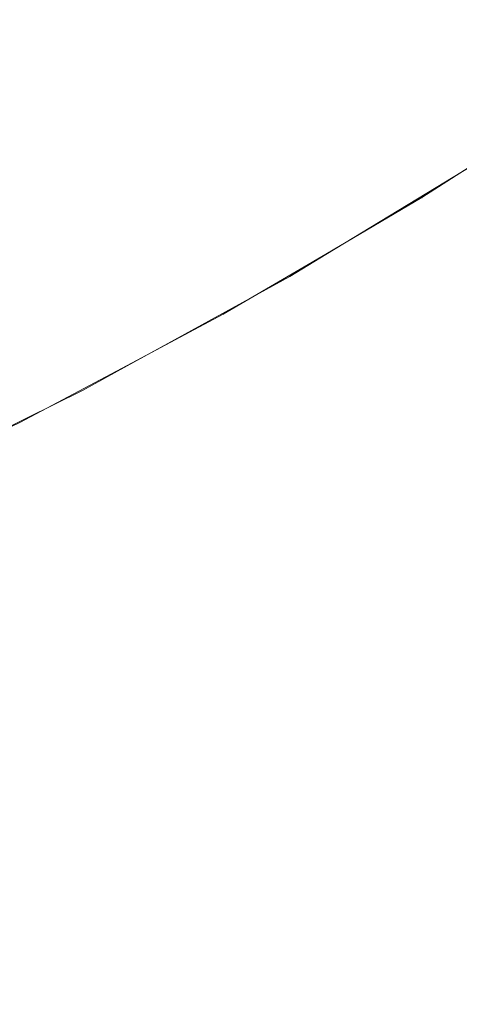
# Model space of a CAD drawing. Header units: centimetres. Extents: x -25.8 to 27.5, y 33.3 to 35.1.
# Tile 244 of 256: x 9.4971 to 9.5133, y 33.6401 to 33.6764. Entities that reach past the tile are written whole.
import ezdxf

# ---------------------------------------------------------------- set-up
doc = ezdxf.new("R2010")
doc.units = ezdxf.units.CM
doc.header["$LTSCALE"] = 2.54
doc.layers.add('Lucido design-1', color=7, linetype='Continuous')

# ---------------------------------------------------------------- blocks, each defined once
blk = doc.blocks.new('Gruppo-6-1')
at = {"color": 7, "linetype": 'Continuous', "lineweight": 9}
for points in [[(-25.69296, 35.040112, 330.586121), (-25.69296, 33.440112, 330.586121), (27.40704, 33.440112, 330.586121), (27.40704, 35.040112, 330.586121)], [(-25.69296, 35.040112, 306.619358), (-25.69296, 33.440112, 306.619358), (27.40704, 33.440112, 306.619358), (27.40704, 35.040112, 306.619358)]]:
    blk.add_3dface(points, dxfattribs=at)
for points, invisible_edges in [([(9.505583, 33.680068, 330.133712), (9.498702, 33.676029, 330.133712), (9.497709, 33.677808, 330.137298), (9.504515, 33.681802, 330.137298)], 15), ([(9.505583, 33.680068, 306.166949), (9.498702, 33.676029, 306.166949), (9.497709, 33.677808, 306.170535), (9.504515, 33.681802, 306.170535)], 15), ([(9.515195, 33.680092, 330.122516), (9.508306, 33.675646, 330.122516), (9.50748, 33.676987, 330.126315), (9.514313, 33.681397, 330.126315)], 15), ([(9.515195, 33.680092, 306.155753), (9.508306, 33.675646, 306.155753), (9.50748, 33.676987, 306.159552), (9.514313, 33.681397, 306.159552)], 15), ([(9.506572, 33.678462, 330.130049), (9.499622, 33.674383, 330.130049), (9.498702, 33.676029, 330.133712), (9.505583, 33.680068, 330.133712)], 15), ([(9.506572, 33.678462, 306.163286), (9.499622, 33.674383, 306.163286), (9.498702, 33.676029, 306.166949), (9.505583, 33.680068, 306.166949)], 15), ([(9.515988, 33.678918, 330.118658), (9.509049, 33.67444, 330.118658), (9.508306, 33.675646, 330.122516), (9.515195, 33.680092, 330.122516)], 15), ([(9.515988, 33.678918, 306.151895), (9.509049, 33.67444, 306.151895), (9.508306, 33.675646, 306.155753), (9.515195, 33.680092, 306.155753)], 15), ([(9.497709, 33.677808, 330.137298), (9.490739, 33.674106, 330.137298), (9.489755, 33.676057, 330.140799), (9.496643, 33.679715, 330.140799)], 15), ([(9.497709, 33.677808, 306.170535), (9.490739, 33.674106, 306.170535), (9.489755, 33.676057, 306.174036), (9.496643, 33.679715, 306.174036)], 15), ([(9.516691, 33.677878, 330.11475), (9.509707, 33.67337, 330.11475), (9.509049, 33.67444, 330.118658), (9.515988, 33.678918, 330.118658)], 15), ([(9.516691, 33.677878, 306.147987), (9.509707, 33.67337, 306.147987), (9.509049, 33.67444, 306.151895), (9.515988, 33.678918, 306.151895)], 15), ([(9.50748, 33.676987, 330.126315), (9.500466, 33.672871, 330.126315), (9.499622, 33.674383, 330.130049), (9.506572, 33.678462, 330.130049)], 15), ([(9.50748, 33.676987, 306.159552), (9.500466, 33.672871, 306.159552), (9.499622, 33.674383, 306.163286), (9.506572, 33.678462, 306.163286)], 15), ([(9.498702, 33.676029, 330.133712), (9.491656, 33.672287, 330.133712), (9.490739, 33.674106, 330.137298), (9.497709, 33.677808, 330.137298)], 15), ([(9.498702, 33.676029, 306.166949), (9.491656, 33.672287, 306.166949), (9.490739, 33.674106, 306.170535), (9.497709, 33.677808, 306.170535)], 15), ([(9.517304, 33.676972, 330.110796), (9.51028, 33.672439, 330.110796), (9.509707, 33.67337, 330.11475), (9.516691, 33.677878, 330.11475)], 15), ([(9.517304, 33.676972, 306.144033), (9.51028, 33.672439, 306.144033), (9.509707, 33.67337, 306.147987), (9.516691, 33.677878, 306.147987)], 15), ([(9.508306, 33.675646, 330.122516), (9.501234, 33.671496, 330.122516), (9.500466, 33.672871, 330.126315), (9.50748, 33.676987, 330.126315)], 15), ([(9.508306, 33.675646, 306.155753), (9.501234, 33.671496, 306.155753), (9.500466, 33.672871, 306.159552), (9.50748, 33.676987, 306.159552)], 15), ([(9.517824, 33.676202, 330.106805), (9.510768, 33.671647, 330.106805), (9.51028, 33.672439, 330.110796), (9.517304, 33.676972, 330.110796)], 15), ([(9.517824, 33.676202, 306.140042), (9.510768, 33.671647, 306.140042), (9.51028, 33.672439, 306.144033), (9.517304, 33.676972, 306.144033)], 15), ([(9.499622, 33.674383, 330.130049), (9.492504, 33.670603, 330.130049), (9.491656, 33.672287, 330.133712), (9.498702, 33.676029, 330.133712)], 15), ([(9.499622, 33.674383, 306.163286), (9.492504, 33.670603, 306.163286), (9.491656, 33.672287, 306.166949), (9.498702, 33.676029, 306.166949)], 15), ([(9.518252, 33.675568, 330.102782), (9.511169, 33.670996, 330.102782), (9.510768, 33.671647, 330.106805), (9.517824, 33.676202, 330.106805)], 15), ([(9.518252, 33.675568, 306.136019), (9.511169, 33.670996, 306.136019), (9.510768, 33.671647, 306.140042), (9.517824, 33.676202, 306.140042)], 15), ([(9.509049, 33.67444, 330.118658), (9.501925, 33.67026, 330.118658), (9.501234, 33.671496, 330.122516), (9.508306, 33.675646, 330.122516)], 15), ([(9.509049, 33.67444, 306.151895), (9.501925, 33.67026, 306.151895), (9.501234, 33.671496, 306.155753), (9.508306, 33.675646, 306.155753)], 15), ([(9.518588, 33.675072, 330.098735), (9.511483, 33.670486, 330.098735), (9.511169, 33.670996, 330.102782), (9.518252, 33.675568, 330.102782)], 15), ([(9.518588, 33.675072, 306.131972), (9.511483, 33.670486, 306.131972), (9.511169, 33.670996, 306.136019), (9.518252, 33.675568, 306.136019)], 15), ([(9.51883, 33.674713, 330.094671), (9.511709, 33.670118, 330.094671), (9.511483, 33.670486, 330.098735), (9.518588, 33.675072, 330.098735)], 15), ([(9.51883, 33.674713, 306.127908), (9.511709, 33.670118, 306.127908), (9.511483, 33.670486, 306.131972), (9.518588, 33.675072, 306.131972)], 15), ([(9.518979, 33.674493, 330.090596), (9.511849, 33.669891, 330.090596), (9.511709, 33.670118, 330.094671), (9.51883, 33.674713, 330.094671)], 15), ([(9.518979, 33.674493, 306.123833), (9.511849, 33.669891, 306.123833), (9.511709, 33.670118, 306.127908), (9.51883, 33.674713, 306.127908)], 15), ([(9.500466, 33.672871, 330.126315), (9.493284, 33.669057, 330.126315), (9.492504, 33.670603, 330.130049), (9.499622, 33.674383, 330.130049)], 15), ([(9.500466, 33.672871, 306.159552), (9.493284, 33.669057, 306.159552), (9.492504, 33.670603, 306.163286), (9.499622, 33.674383, 306.163286)], 15), ([(9.509707, 33.67337, 330.11475), (9.502538, 33.669163, 330.11475), (9.501925, 33.67026, 330.118658), (9.509049, 33.67444, 330.118658)], 15), ([(9.509707, 33.67337, 306.147987), (9.502538, 33.669163, 306.147987), (9.501925, 33.67026, 306.151895), (9.509049, 33.67444, 306.151895)], 15), ([(9.519034, 33.674411, 330.086667), (9.511901, 33.669807, 330.086667), (9.511849, 33.669891, 330.090596), (9.518979, 33.674493, 330.090596)], 15), ([(9.519034, 33.674411, 306.119903), (9.511901, 33.669807, 306.119903), (9.511849, 33.669891, 306.123833), (9.518979, 33.674493, 306.123833)], 15), ([(9.5155, 33.672128, 330.086121), (9.511901, 33.669806, 330.086121), (9.511901, 33.669807, 330.086667), (9.519034, 33.674411, 330.086667)], 14), ([(9.5155, 33.672128, 306.119358), (9.511901, 33.669806, 306.119358), (9.511901, 33.669807, 306.119903), (9.519034, 33.674411, 306.119903)], 14), ([(9.519046, 33.674394, 305.917386), (9.511912, 33.66979, 305.917386), (9.511901, 33.669806, 305.919358), (9.5155, 33.672128, 305.919358)], 11), ([(9.519135, 33.674263, 305.913398), (9.511995, 33.669655, 305.913398), (9.511912, 33.66979, 305.917386), (9.519046, 33.674394, 305.917386)], 15), ([(9.519313, 33.673999, 305.909413), (9.512161, 33.669384, 305.909413), (9.511995, 33.669655, 305.913398), (9.519135, 33.674263, 305.913398)], 15), ([(9.51958, 33.673604, 305.905439), (9.512412, 33.668977, 305.905439), (9.512161, 33.669384, 305.909413), (9.519313, 33.673999, 305.909413)], 15), ([(9.519937, 33.673075, 305.901482), (9.512746, 33.668435, 305.901482), (9.512412, 33.668977, 305.905439), (9.51958, 33.673604, 305.905439)], 15), ([(9.51028, 33.672439, 330.110796), (9.503071, 33.668209, 330.110796), (9.502538, 33.669163, 330.11475), (9.509707, 33.67337, 330.11475)], 15), ([(9.51028, 33.672439, 306.144033), (9.503071, 33.668209, 306.144033), (9.502538, 33.669163, 306.147987), (9.509707, 33.67337, 306.147987)], 15), ([(9.520383, 33.672416, 305.897548), (9.513164, 33.667756, 305.897548), (9.512746, 33.668435, 305.901482), (9.519937, 33.673075, 305.901482)], 15), ([(9.501234, 33.671496, 330.122516), (9.493993, 33.66765, 330.122516), (9.493284, 33.669057, 330.126315), (9.500466, 33.672871, 330.126315)], 15), ([(9.501234, 33.671496, 306.155753), (9.493993, 33.66765, 306.155753), (9.493284, 33.669057, 306.159552), (9.500466, 33.672871, 306.159552)], 15), ([(9.510768, 33.671647, 330.106805), (9.503524, 33.667397, 330.106805), (9.503071, 33.668209, 330.110796), (9.51028, 33.672439, 330.110796)], 15), ([(9.510768, 33.671647, 306.140042), (9.503524, 33.667397, 306.140042), (9.503071, 33.668209, 306.144033), (9.51028, 33.672439, 306.144033)], 15), ([(9.520918, 33.671624, 305.893645), (9.513664, 33.666943, 305.893645), (9.513164, 33.667756, 305.897548), (9.520383, 33.672416, 305.897548)], 15), ([(9.511901, 33.669806, 330.086121), (9.5155, 33.672128, 330.086121), (9.5145, 33.671434, 329.886121)], 10), ([(9.511901, 33.669806, 306.119358), (9.5155, 33.672128, 306.119358), (9.5155, 33.672128, 305.919358), (9.511901, 33.669806, 305.919358)], 10), ([(9.511169, 33.670996, 330.102782), (9.503897, 33.666729, 330.102782), (9.503524, 33.667397, 330.106805), (9.510768, 33.671647, 330.106805)], 15), ([(9.511169, 33.670996, 306.136019), (9.503897, 33.666729, 306.136019), (9.503524, 33.667397, 306.140042), (9.510768, 33.671647, 306.140042)], 15), ([(9.501925, 33.67026, 330.118658), (9.494631, 33.666386, 330.118658), (9.493993, 33.66765, 330.122516), (9.501234, 33.671496, 330.122516)], 15), ([(9.501925, 33.67026, 306.151895), (9.494631, 33.666386, 306.151895), (9.493993, 33.66765, 306.155753), (9.501234, 33.671496, 306.155753)], 15), ([(9.508365, 33.667711, 329.886121), (9.5145, 33.671434, 329.886121), (9.51451, 33.671417, 329.884149), (9.50705, 33.66689, 329.884149)], 14), ([(9.514595, 33.671284, 329.880161), (9.507129, 33.666753, 329.880161), (9.50705, 33.66689, 329.884149), (9.51451, 33.671417, 329.884149)], 15), ([(9.514766, 33.671016, 329.876176), (9.507288, 33.666478, 329.876176), (9.507129, 33.666753, 329.880161), (9.514595, 33.671284, 329.880161)], 15), ([(9.511901, 33.669806, 330.086121), (9.5145, 33.671434, 329.886121), (9.508365, 33.667711, 329.886121)], 9), ([(9.511483, 33.670486, 330.098735), (9.504189, 33.666206, 330.098735), (9.503897, 33.666729, 330.102782), (9.511169, 33.670996, 330.102782)], 15), ([(9.511483, 33.670486, 306.131972), (9.504189, 33.666206, 306.131972), (9.503897, 33.666729, 306.136019), (9.511169, 33.670996, 306.136019)], 15), ([(9.515023, 33.670613, 329.872202), (9.507527, 33.666064, 329.872202), (9.507288, 33.666478, 329.876176), (9.514766, 33.671016, 329.876176)], 15), ([(9.515365, 33.670075, 329.868245), (9.507845, 33.665512, 329.868245), (9.507527, 33.666064, 329.872202), (9.515023, 33.670613, 329.872202)], 15), ([(9.502538, 33.669163, 330.11475), (9.495196, 33.665264, 330.11475), (9.494631, 33.666386, 330.118658), (9.501925, 33.67026, 330.118658)], 15), ([(9.502538, 33.669163, 306.147987), (9.495196, 33.665264, 306.147987), (9.494631, 33.666386, 306.151895), (9.501925, 33.67026, 306.151895)], 15), ([(9.511709, 33.670118, 330.094671), (9.5044, 33.665829, 330.094671), (9.504189, 33.666206, 330.098735), (9.511483, 33.670486, 330.098735)], 15), ([(9.511709, 33.670118, 306.127908), (9.5044, 33.665829, 306.127908), (9.504189, 33.666206, 306.131972), (9.511483, 33.670486, 306.131972)], 15), ([(9.511849, 33.669891, 330.090596), (9.50453, 33.665597, 330.090596), (9.5044, 33.665829, 330.094671), (9.511709, 33.670118, 330.094671)], 15), ([(9.511849, 33.669891, 306.123833), (9.50453, 33.665597, 306.123833), (9.5044, 33.665829, 306.127908), (9.511709, 33.670118, 306.127908)], 15), ([(9.511901, 33.669807, 330.086667), (9.504578, 33.66551, 330.086667), (9.50453, 33.665597, 330.090596), (9.511849, 33.669891, 330.090596)], 15), ([(9.511901, 33.669807, 306.119903), (9.504578, 33.66551, 306.119903), (9.50453, 33.665597, 306.123833), (9.511849, 33.669891, 306.123833)], 15), ([(9.508356, 33.667726, 330.086121), (9.504579, 33.665509, 330.086121), (9.504578, 33.66551, 330.086667), (9.511901, 33.669807, 330.086667)], 14), ([(9.508356, 33.667726, 306.119358), (9.504579, 33.665509, 306.119358), (9.504578, 33.66551, 306.119903), (9.511901, 33.669807, 306.119903)], 14), ([(9.515793, 33.669403, 329.864311), (9.508244, 33.664822, 329.864311), (9.507845, 33.665512, 329.868245), (9.515365, 33.670075, 329.868245)], 15), ([(9.511901, 33.669807, 330.086667), (9.511901, 33.669806, 330.086121), (9.508356, 33.667726, 330.086121)], 9), ([(9.511901, 33.669807, 306.119903), (9.511901, 33.669806, 306.119358), (9.508356, 33.667726, 306.119358)], 9), ([(9.508365, 33.667711, 329.886121), (9.508356, 33.667726, 330.086121), (9.511901, 33.669806, 330.086121)], 9), ([(9.508356, 33.667726, 305.919358), (9.511901, 33.669806, 305.919358), (9.511912, 33.66979, 305.917386)], 10), ([(9.511901, 33.669806, 305.919358), (9.508356, 33.667726, 305.919358), (9.508356, 33.667726, 306.119358), (9.511901, 33.669806, 306.119358)], 10), ([(9.511912, 33.66979, 305.917386), (9.504588, 33.665492, 305.917386), (9.504579, 33.665509, 305.919358), (9.508356, 33.667726, 305.919358)], 11), ([(9.511995, 33.669655, 305.913398), (9.504666, 33.665354, 305.913398), (9.504588, 33.665492, 305.917386), (9.511912, 33.66979, 305.917386)], 15), ([(9.512161, 33.669384, 305.909413), (9.504821, 33.665076, 305.909413), (9.504666, 33.665354, 305.913398), (9.511995, 33.669655, 305.913398)], 15), ([(9.503071, 33.668209, 330.110796), (9.495689, 33.664288, 330.110796), (9.495196, 33.665264, 330.11475), (9.502538, 33.669163, 330.11475)], 15), ([(9.503071, 33.668209, 306.144033), (9.495689, 33.664288, 306.144033), (9.495196, 33.665264, 306.147987), (9.502538, 33.669163, 306.147987)], 15), ([(9.512412, 33.668977, 305.905439), (9.505054, 33.664659, 305.905439), (9.504821, 33.665076, 305.909413), (9.512161, 33.669384, 305.909413)], 15), ([(9.516307, 33.668598, 329.860408), (9.508721, 33.663995, 329.860408), (9.508244, 33.664822, 329.864311), (9.515793, 33.669403, 329.864311)], 15), ([(9.512746, 33.668435, 305.901482), (9.505365, 33.664103, 305.901482), (9.505054, 33.664659, 305.905439), (9.512412, 33.668977, 305.905439)], 15), ([(9.513164, 33.667756, 305.897548), (9.505753, 33.663408, 305.897548), (9.505365, 33.664103, 305.901482), (9.512746, 33.668435, 305.901482)], 15), ([(9.516904, 33.66766, 329.856541), (9.509278, 33.663031, 329.856541), (9.508721, 33.663995, 329.860408), (9.516307, 33.668598, 329.860408)], 15), ([(9.503524, 33.667397, 330.106805), (9.496107, 33.663458, 330.106805), (9.495689, 33.664288, 330.110796), (9.503071, 33.668209, 330.110796)], 15), ([(9.503524, 33.667397, 306.140042), (9.496107, 33.663458, 306.140042), (9.495689, 33.664288, 306.144033), (9.503071, 33.668209, 306.144033)], 15), ([(9.504579, 33.665509, 330.086121), (9.508356, 33.667726, 330.086121), (9.50704, 33.666907, 329.886121)], 10), ([(9.504579, 33.665509, 306.119358), (9.508356, 33.667726, 306.119358), (9.508356, 33.667726, 305.919358), (9.504579, 33.665509, 305.919358)], 10), ([(9.513664, 33.666943, 305.893645), (9.506219, 33.662574, 305.893645), (9.505753, 33.663408, 305.897548), (9.513164, 33.667756, 305.897548)], 15), ([(9.508356, 33.667726, 330.086121), (9.508365, 33.667711, 329.886121), (9.50704, 33.666907, 329.886121)], 9), ([(9.50705, 33.66689, 329.884149), (9.50704, 33.666907, 329.886121), (9.508365, 33.667711, 329.886121)], 9), ([(9.517586, 33.666589, 329.852718), (9.509912, 33.661933, 329.852718), (9.509278, 33.663031, 329.856541), (9.516904, 33.66766, 329.856541)], 15), ([(9.503897, 33.666729, 330.102782), (9.496452, 33.662775, 330.102782), (9.496107, 33.663458, 330.106805), (9.503524, 33.667397, 330.106805)], 15), ([(9.503897, 33.666729, 306.136019), (9.496452, 33.662775, 306.136019), (9.496107, 33.663458, 306.140042), (9.503524, 33.667397, 306.140042)], 15), ([(9.501047, 33.663619, 329.886121), (9.50704, 33.666907, 329.886121), (9.50705, 33.66689, 329.884149), (9.499399, 33.662693, 329.884149)], 14), ([(9.504579, 33.665509, 330.086121), (9.50704, 33.666907, 329.886121), (9.501047, 33.663619, 329.886121)], 9), ([(9.514248, 33.665996, 305.889778), (9.506761, 33.661602, 305.889778), (9.506219, 33.662574, 305.893645), (9.513664, 33.666943, 305.893645)], 15), ([(9.504189, 33.666206, 330.098735), (9.496721, 33.66224, 330.098735), (9.496452, 33.662775, 330.102782), (9.503897, 33.666729, 330.102782)], 15), ([(9.504189, 33.666206, 306.131972), (9.496721, 33.66224, 306.131972), (9.496452, 33.662775, 306.136019), (9.503897, 33.666729, 306.136019)], 15), ([(9.507129, 33.666753, 329.880161), (9.499472, 33.662552, 329.880161), (9.499399, 33.662693, 329.884149), (9.50705, 33.66689, 329.884149)], 15), ([(9.507288, 33.666478, 329.876176), (9.499619, 33.66227, 329.876176), (9.499472, 33.662552, 329.880161), (9.507129, 33.666753, 329.880161)], 15), ([(9.518351, 33.665389, 329.848945), (9.510624, 33.6607, 329.848945), (9.509912, 33.661933, 329.852718), (9.517586, 33.666589, 329.852718)], 15), ([(9.5044, 33.665829, 330.094671), (9.496916, 33.661854, 330.094671), (9.496721, 33.66224, 330.098735), (9.504189, 33.666206, 330.098735)], 15), ([(9.5044, 33.665829, 306.127908), (9.496916, 33.661854, 306.127908), (9.496721, 33.66224, 306.131972), (9.504189, 33.666206, 306.131972)], 15), ([(9.507527, 33.666064, 329.872202), (9.499839, 33.661846, 329.872202), (9.499619, 33.66227, 329.876176), (9.507288, 33.666478, 329.876176)], 15), ([(9.50453, 33.665597, 330.090596), (9.497036, 33.661616, 330.090596), (9.496916, 33.661854, 330.094671), (9.5044, 33.665829, 330.094671)], 15), ([(9.50453, 33.665597, 306.123833), (9.497036, 33.661616, 306.123833), (9.496916, 33.661854, 306.127908), (9.5044, 33.665829, 306.127908)], 15), ([(9.507845, 33.665512, 329.868245), (9.500134, 33.661281, 329.868245), (9.499839, 33.661846, 329.872202), (9.507527, 33.666064, 329.872202)], 15), ([(9.514913, 33.664915, 305.885955), (9.50738, 33.660495, 305.885955), (9.506761, 33.661602, 305.889778), (9.514248, 33.665996, 305.889778)], 15), ([(9.504578, 33.66551, 330.086667), (9.49708, 33.661528, 330.086667), (9.497036, 33.661616, 330.090596), (9.50453, 33.665597, 330.090596)], 15), ([(9.504578, 33.66551, 306.119903), (9.49708, 33.661528, 306.119903), (9.497036, 33.661616, 306.123833), (9.50453, 33.665597, 306.123833)], 15), ([(9.501042, 33.663631, 330.086121), (9.497081, 33.661527, 330.086121), (9.49708, 33.661528, 330.086667), (9.504578, 33.66551, 330.086667)], 14), ([(9.501042, 33.663631, 306.119358), (9.497081, 33.661527, 306.119358), (9.49708, 33.661528, 306.119903), (9.504578, 33.66551, 306.119903)], 14), ([(9.504588, 33.665492, 305.917386), (9.49709, 33.661509, 305.917386), (9.497081, 33.661527, 305.919358), (9.501042, 33.663631, 305.919358)], 11), ([(9.504666, 33.665354, 305.913398), (9.497161, 33.661368, 305.913398), (9.49709, 33.661509, 305.917386), (9.504588, 33.665492, 305.917386)], 15), ([(9.508244, 33.664822, 329.864311), (9.500501, 33.660574, 329.864311), (9.500134, 33.661281, 329.868245), (9.507845, 33.665512, 329.868245)], 15), ([(9.504578, 33.66551, 330.086667), (9.504579, 33.665509, 330.086121), (9.501042, 33.663631, 330.086121)], 9), ([(9.504578, 33.66551, 306.119903), (9.504579, 33.665509, 306.119358), (9.501042, 33.663631, 306.119358)], 9), ([(9.501047, 33.663619, 329.886121), (9.501042, 33.663631, 330.086121), (9.504579, 33.665509, 330.086121)], 9), ([(9.501042, 33.663631, 305.919358), (9.504579, 33.665509, 305.919358), (9.504588, 33.665492, 305.917386)], 10), ([(9.504579, 33.665509, 305.919358), (9.501042, 33.663631, 305.919358), (9.501042, 33.663631, 306.119358), (9.504579, 33.665509, 306.119358)], 10), ([(9.504821, 33.665076, 305.909413), (9.497304, 33.661084, 305.909413), (9.497161, 33.661368, 305.913398), (9.504666, 33.665354, 305.913398)], 15), ([(9.519198, 33.664059, 329.845228), (9.511412, 33.659335, 329.845228), (9.510624, 33.6607, 329.848945), (9.518351, 33.665389, 329.848945)], 15), ([(9.505054, 33.664659, 305.905439), (9.497519, 33.660658, 305.905439), (9.497304, 33.661084, 305.909413), (9.504821, 33.665076, 305.909413)], 15), ([(9.508721, 33.663995, 329.860408), (9.500942, 33.659727, 329.860408), (9.500501, 33.660574, 329.864311), (9.508244, 33.664822, 329.864311)], 15), ([(9.515659, 33.663703, 305.882182), (9.508074, 33.659252, 305.882182), (9.50738, 33.660495, 305.885955), (9.514913, 33.664915, 305.885955)], 15), ([(9.505365, 33.664103, 305.901482), (9.497806, 33.660088, 305.901482), (9.497519, 33.660658, 305.905439), (9.505054, 33.664659, 305.905439)], 15), ([(9.505753, 33.663408, 305.897548), (9.498165, 33.659377, 305.897548), (9.497806, 33.660088, 305.901482), (9.505365, 33.664103, 305.901482)], 15), ([(9.520126, 33.662603, 329.841573), (9.512275, 33.657839, 329.841573), (9.511412, 33.659335, 329.845228), (9.519198, 33.664059, 329.845228)], 15), ([(9.509278, 33.663031, 329.856541), (9.501456, 33.65874, 329.856541), (9.500942, 33.659727, 329.860408), (9.508721, 33.663995, 329.860408)], 15), ([(9.516486, 33.662361, 305.878465), (9.508843, 33.657876, 305.878465), (9.508074, 33.659252, 305.882182), (9.515659, 33.663703, 305.882182)], 15), ([(9.497081, 33.661527, 330.086121), (9.501042, 33.663631, 330.086121), (9.49939, 33.66271, 329.886121)], 10), ([(9.497081, 33.661527, 306.119358), (9.501042, 33.663631, 306.119358), (9.501042, 33.663631, 305.919358), (9.497081, 33.661527, 305.919358)], 10), ([(9.506219, 33.662574, 305.893645), (9.498595, 33.658524, 305.893645), (9.498165, 33.659377, 305.897548), (9.505753, 33.663408, 305.897548)], 15), ([(9.501042, 33.663631, 330.086121), (9.501047, 33.663619, 329.886121), (9.49939, 33.66271, 329.886121)], 9), ([(9.499399, 33.662693, 329.884149), (9.49939, 33.66271, 329.886121), (9.501047, 33.663619, 329.886121)], 9), ([(9.509912, 33.661933, 329.852718), (9.502042, 33.657615, 329.852718), (9.501456, 33.65874, 329.856541), (9.509278, 33.663031, 329.856541)], 15), ([(9.493573, 33.659841, 329.886121), (9.49939, 33.66271, 329.886121), (9.499399, 33.662693, 329.884149), (9.491572, 33.658833, 329.884149)], 14), ([(9.499472, 33.662552, 329.880161), (9.491639, 33.658689, 329.880161), (9.491572, 33.658833, 329.884149), (9.499399, 33.662693, 329.884149)], 15), ([(9.497081, 33.661527, 330.086121), (9.49939, 33.66271, 329.886121), (9.493573, 33.659841, 329.886121)], 9), ([(9.506761, 33.661602, 305.889778), (9.499095, 33.657531, 305.889778), (9.498595, 33.658524, 305.893645), (9.506219, 33.662574, 305.893645)], 15), ([(9.521134, 33.661021, 329.837987), (9.513213, 33.656214, 329.837987), (9.512275, 33.657839, 329.841573), (9.520126, 33.662603, 329.841573)], 15), ([(9.499619, 33.66227, 329.876176), (9.491773, 33.658401, 329.876176), (9.491639, 33.658689, 329.880161), (9.499472, 33.662552, 329.880161)], 15), ([(9.499839, 33.661846, 329.872202), (9.491975, 33.657968, 329.872202), (9.491773, 33.658401, 329.876176), (9.499619, 33.66227, 329.876176)], 15), ([(9.517391, 33.66089, 305.87481), (9.509686, 33.656368, 305.87481), (9.508843, 33.657876, 305.878465), (9.516486, 33.662361, 305.878465)], 15), ([(9.500134, 33.661281, 329.868245), (9.492244, 33.657391, 329.868245), (9.491975, 33.657968, 329.872202), (9.499839, 33.661846, 329.872202)], 15), ([(9.510624, 33.6607, 329.848945), (9.502699, 33.656352, 329.848945), (9.502042, 33.657615, 329.852718), (9.509912, 33.661933, 329.852718)], 15), ([(9.49709, 33.661509, 305.917386), (9.489428, 33.657849, 305.917386), (9.48942, 33.657866, 305.919358), (9.49357, 33.659849, 305.919358)], 11), ([(9.497161, 33.661368, 305.913398), (9.489493, 33.657704, 305.913398), (9.489428, 33.657849, 305.917386), (9.49709, 33.661509, 305.917386)], 15), ([(9.49357, 33.659849, 305.919358), (9.497081, 33.661527, 305.919358), (9.49709, 33.661509, 305.917386)], 10), ([(9.50738, 33.660495, 305.885955), (9.499667, 33.656398, 305.885955), (9.499095, 33.657531, 305.889778), (9.506761, 33.661602, 305.889778)], 15), ([(9.497304, 33.661084, 305.909413), (9.489624, 33.657415, 305.909413), (9.489493, 33.657704, 305.913398), (9.497161, 33.661368, 305.913398)], 15), ([(9.500501, 33.660574, 329.864311), (9.492581, 33.656669, 329.864311), (9.492244, 33.657391, 329.868245), (9.500134, 33.661281, 329.868245)], 15), ([(9.497519, 33.660658, 305.905439), (9.489821, 33.656979, 305.905439), (9.489624, 33.657415, 305.909413), (9.497304, 33.661084, 305.909413)], 15), ([(9.518375, 33.659293, 305.871224), (9.5106, 33.65473, 305.871224), (9.509686, 33.656368, 305.87481), (9.517391, 33.66089, 305.87481)], 15), ([(9.52222, 33.659316, 329.834477), (9.514224, 33.654464, 329.834477), (9.513213, 33.656214, 329.837987), (9.521134, 33.661021, 329.837987)], 15), ([(9.497806, 33.660088, 305.901482), (9.490084, 33.656398, 305.901482), (9.489821, 33.656979, 305.905439), (9.497519, 33.660658, 305.905439)], 15), ([(9.500942, 33.659727, 329.860408), (9.492985, 33.655803, 329.860408), (9.492581, 33.656669, 329.864311), (9.500501, 33.660574, 329.864311)], 15), ([(9.508074, 33.659252, 305.882182), (9.500308, 33.655127, 305.882182), (9.499667, 33.656398, 305.885955), (9.50738, 33.660495, 305.885955)], 15), ([(9.511412, 33.659335, 329.845228), (9.503427, 33.654954, 329.845228), (9.502699, 33.656352, 329.848945), (9.510624, 33.6607, 329.848945)], 15), ([(9.498165, 33.659377, 305.897548), (9.490412, 33.655673, 305.897548), (9.490084, 33.656398, 305.901482), (9.497806, 33.660088, 305.901482)], 15), ([(9.501456, 33.65874, 329.856541), (9.493455, 33.654795, 329.856541), (9.492985, 33.655803, 329.860408), (9.500942, 33.659727, 329.860408)], 15), ([(9.498595, 33.658524, 305.893645), (9.490805, 33.654802, 305.893645), (9.490412, 33.655673, 305.897548), (9.498165, 33.659377, 305.897548)], 15), ([(9.512275, 33.657839, 329.841573), (9.504225, 33.653422, 329.841573), (9.503427, 33.654954, 329.845228), (9.511412, 33.659335, 329.845228)], 15), ([(9.508843, 33.657876, 305.878465), (9.501017, 33.653719, 305.878465), (9.500308, 33.655127, 305.882182), (9.508074, 33.659252, 305.882182)], 15), ([(9.519435, 33.657571, 305.867714), (9.511586, 33.652966, 305.867714), (9.5106, 33.65473, 305.871224), (9.518375, 33.659293, 305.871224)], 15), ([(9.502042, 33.657615, 329.852718), (9.493991, 33.653645, 329.852718), (9.493455, 33.654795, 329.856541), (9.501456, 33.65874, 329.856541)], 15), ([(9.499095, 33.657531, 305.889778), (9.491264, 33.653789, 305.889778), (9.490805, 33.654802, 305.893645), (9.498595, 33.658524, 305.893645)], 15), ([(9.509686, 33.656368, 305.87481), (9.501795, 33.652177, 305.87481), (9.501017, 33.653719, 305.878465), (9.508843, 33.657876, 305.878465)], 15), ([(9.499667, 33.656398, 305.885955), (9.491786, 33.652632, 305.885955), (9.491264, 33.653789, 305.889778), (9.499095, 33.657531, 305.889778)], 15), ([(9.502699, 33.656352, 329.848945), (9.494593, 33.652355, 329.848945), (9.493991, 33.653645, 329.852718), (9.502042, 33.657615, 329.852718)], 15), ([(9.513213, 33.656214, 329.837987), (9.505091, 33.651758, 329.837987), (9.504225, 33.653422, 329.841573), (9.512275, 33.657839, 329.841573)], 15), ([(9.520569, 33.655729, 305.864285), (9.512642, 33.651076, 305.864285), (9.511586, 33.652966, 305.867714), (9.519435, 33.657571, 305.867714)], 15), ([(9.500308, 33.655127, 305.882182), (9.492373, 33.651335, 305.882182), (9.491786, 33.652632, 305.885955), (9.499667, 33.656398, 305.885955)], 15), ([(9.503427, 33.654954, 329.845228), (9.495259, 33.650926, 329.845228), (9.494593, 33.652355, 329.848945), (9.502699, 33.656352, 329.848945)], 15), ([(9.5106, 33.65473, 305.871224), (9.502639, 33.650502, 305.871224), (9.501795, 33.652177, 305.87481), (9.509686, 33.656368, 305.87481)], 15), ([(9.514224, 33.654464, 329.834477), (9.506024, 33.649965, 329.834477), (9.505091, 33.651758, 329.837987), (9.513213, 33.656214, 329.837987)], 15), ([(9.521777, 33.653767, 305.860943), (9.513765, 33.649065, 305.860943), (9.512642, 33.651076, 305.864285), (9.520569, 33.655729, 305.864285)], 15), ([(9.501017, 33.653719, 305.878465), (9.493022, 33.649899, 305.878465), (9.492373, 33.651335, 305.882182), (9.500308, 33.655127, 305.882182)], 15), ([(9.504225, 33.653422, 329.841573), (9.495989, 33.649361, 329.841573), (9.495259, 33.650926, 329.845228), (9.503427, 33.654954, 329.845228)], 15), ([(9.511586, 33.652966, 305.867714), (9.503549, 33.648697, 305.867714), (9.502639, 33.650502, 305.871224), (9.5106, 33.65473, 305.871224)], 15), ([(9.515306, 33.65259, 329.831048), (9.507023, 33.648046, 329.831048), (9.506024, 33.649965, 329.834477), (9.514224, 33.654464, 329.834477)], 15), ([(9.501795, 33.652177, 305.87481), (9.493733, 33.648325, 305.87481), (9.493022, 33.649899, 305.878465), (9.501017, 33.653719, 305.878465)], 15), ([(9.505091, 33.651758, 329.837987), (9.496782, 33.647661, 329.837987), (9.495989, 33.649361, 329.841573), (9.504225, 33.653422, 329.841573)], 15), ([(9.512642, 33.651076, 305.864285), (9.504524, 33.646765, 305.864285), (9.503549, 33.648697, 305.867714), (9.511586, 33.652966, 305.867714)], 15), ([(9.516458, 33.650595, 329.827706), (9.508087, 33.646002, 329.827706), (9.507023, 33.648046, 329.831048), (9.515306, 33.65259, 329.831048)], 15), ([(9.502639, 33.650502, 305.871224), (9.494506, 33.646616, 305.871224), (9.493733, 33.648325, 305.87481), (9.501795, 33.652177, 305.87481)], 15), ([(9.506024, 33.649965, 329.834477), (9.497636, 33.645829, 329.834477), (9.496782, 33.647661, 329.837987), (9.505091, 33.651758, 329.837987)], 15), ([(9.513765, 33.649065, 305.860943), (9.505561, 33.644708, 305.860943), (9.504524, 33.646765, 305.864285), (9.512642, 33.651076, 305.864285)], 15), ([(9.503549, 33.648697, 305.867714), (9.495338, 33.644774, 305.867714), (9.494506, 33.646616, 305.871224), (9.502639, 33.650502, 305.871224)], 15), ([(9.517697, 33.648449, 329.824409), (9.509231, 33.643805, 329.824409), (9.508087, 33.646002, 329.827706), (9.516458, 33.650595, 329.827706)], 15), ([(9.507023, 33.648046, 329.831048), (9.49855, 33.643867, 329.831048), (9.497636, 33.645829, 329.834477), (9.506024, 33.649965, 329.834477)], 15), ([(9.514973, 33.646903, 305.857646), (9.506676, 33.642496, 305.857646), (9.505561, 33.644708, 305.860943), (9.513765, 33.649065, 305.860943)], 15), ([(9.504524, 33.646765, 305.864285), (9.49623, 33.642802, 305.864285), (9.495338, 33.644774, 305.867714), (9.503549, 33.648697, 305.867714)], 15), ([(9.518984, 33.646219, 329.821261), (9.51042, 33.641521, 329.821261), (9.509231, 33.643805, 329.824409), (9.517697, 33.648449, 329.824409)], 15), ([(9.508087, 33.646002, 329.827706), (9.499524, 33.641779, 329.827706), (9.49855, 33.643867, 329.831048), (9.507023, 33.648046, 329.831048)], 15), ([(9.497636, 33.645829, 329.834477), (9.489075, 33.642062, 329.834477), (9.488302, 33.643929, 329.837987), (9.496782, 33.647661, 329.837987)], 15), ([(9.505561, 33.644708, 305.860943), (9.497179, 33.640703, 305.860943), (9.49623, 33.642802, 305.864285), (9.504524, 33.646765, 305.864285)], 15), ([(9.516229, 33.644655, 305.854498), (9.507835, 33.640197, 305.854498), (9.506676, 33.642496, 305.857646), (9.514973, 33.646903, 305.857646)], 15), ([(9.509231, 33.643805, 329.824409), (9.500571, 33.639534, 329.824409), (9.499524, 33.641779, 329.827706), (9.508087, 33.646002, 329.827706)], 15), ([(9.520336, 33.643878, 329.818216), (9.511668, 33.639123, 329.818216), (9.51042, 33.641521, 329.821261), (9.518984, 33.646219, 329.821261)], 15), ([(9.49855, 33.643867, 329.831048), (9.489903, 33.640062, 329.831048), (9.489075, 33.642062, 329.834477), (9.497636, 33.645829, 329.834477)], 15), ([(9.506676, 33.642496, 305.857646), (9.498199, 33.638445, 305.857646), (9.497179, 33.640703, 305.860943), (9.505561, 33.644708, 305.860943)], 15), ([(9.517547, 33.642295, 305.851453), (9.509052, 33.637783, 305.851453), (9.507835, 33.640197, 305.854498), (9.516229, 33.644655, 305.854498)], 15), ([(9.499524, 33.641779, 329.827706), (9.490785, 33.637934, 329.827706), (9.489903, 33.640062, 329.831048), (9.49855, 33.643867, 329.831048)], 15), ([(9.51042, 33.641521, 329.821261), (9.501659, 33.637201, 329.821261), (9.500571, 33.639534, 329.824409), (9.509231, 33.643805, 329.824409)], 15), ([(9.52175, 33.641429, 329.815281), (9.512974, 33.636615, 329.815281), (9.511668, 33.639123, 329.818216), (9.520336, 33.643878, 329.818216)], 15), ([(9.497179, 33.640703, 305.860943), (9.488634, 33.637057, 305.860943), (9.487775, 33.639194, 305.864285), (9.49623, 33.642802, 305.864285)], 15), ([(9.507835, 33.640197, 305.854498), (9.49926, 33.636099, 305.854498), (9.498199, 33.638445, 305.857646), (9.506676, 33.642496, 305.857646)], 15), ([(9.518927, 33.639826, 305.848518), (9.510325, 33.635258, 305.848518), (9.509052, 33.637783, 305.851453), (9.517547, 33.642295, 305.851453)], 15), ([(9.500571, 33.639534, 329.824409), (9.491733, 33.635645, 329.824409), (9.490785, 33.637934, 329.827706), (9.499524, 33.641779, 329.827706)], 15), ([(9.511668, 33.639123, 329.818216), (9.502802, 33.634751, 329.818216), (9.501659, 33.637201, 329.821261), (9.51042, 33.641521, 329.821261)], 15), ([(9.523223, 33.638876, 329.812462), (9.514335, 33.634, 329.812462), (9.512974, 33.636615, 329.815281), (9.52175, 33.641429, 329.815281)], 15), ([(9.498199, 33.638445, 305.857646), (9.489558, 33.634758, 305.857646), (9.488634, 33.637057, 305.860943), (9.497179, 33.640703, 305.860943)], 15), ([(9.509052, 33.637783, 305.851453), (9.500373, 33.633636, 305.851453), (9.49926, 33.636099, 305.854498), (9.507835, 33.640197, 305.854498)], 15)]:
    blk.add_3dface(points, dxfattribs=dict(at, invisible_edges=invisible_edges))

msp = doc.modelspace()

# ---------------------------------------------------------------- block references
at = {"layer": 'Lucido design-1', "color": 7}
msp.add_blockref('Gruppo-6-1', (0, 0), dxfattribs=at)

doc.saveas('drawing.dxf')
